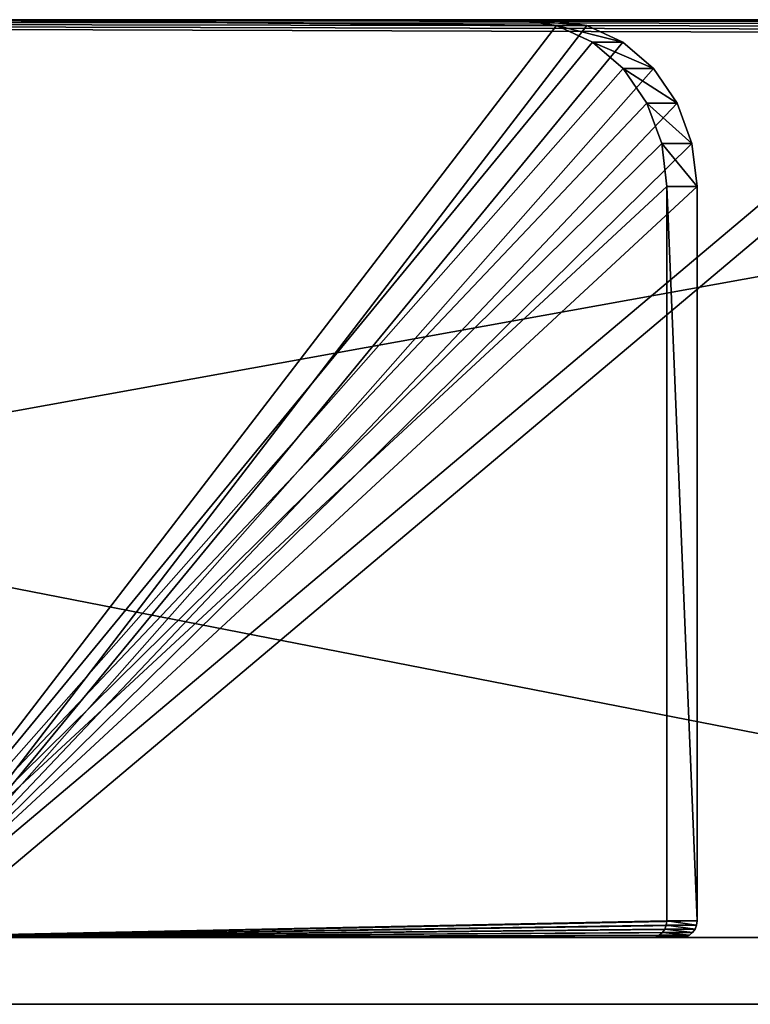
# Model space of a CAD drawing. Extents: x -49 to 1229, y -1056 to 1083.
# Tile 21 of 146: x 402 to 446, y -736 to -677. Entities that reach past the tile are written whole.
import ezdxf

# ---------------------------------------------------------------- set-up
doc = ezdxf.new("R2010")
doc.units = 0
doc.header["$LTSCALE"] = 25.4
doc.layers.get('0').update_dxf_attribs({"color": 13, "linetype": 'CONTINUOUS'})
doc.layers.add('STEEL', color=32, linetype='CONTINUOUS')
doc.layers.add('WOOD', color=32, linetype='CONTINUOUS')

# ---------------------------------------------------------------- blocks, each defined once
blk = doc.blocks.new('LVI293_01_01_03')
at = {"color": 252}
mesh = blk.add_polyface(dxfattribs=at)
corners = [(-4, -2.024418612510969, 14.98991430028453), (-4, -8.896556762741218, -33.22150319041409), (-4, -9.78898996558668, 16.01213951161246), (-4, -7.987539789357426, -28.30482869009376), (-4, 10.69582331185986, -31.75909318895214), (-4, 5.211010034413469, 11.99290162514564), (-4, 11.42421347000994, 7.225342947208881), (-4, -8.896556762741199, -1036.652768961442), (-4, -2.024418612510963, -1084.864186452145), (-4, -9.788989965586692, -1085.886411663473), (-4, -7.987539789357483, -1041.569443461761), (-4, 10.69582331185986, -1038.115178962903), (-4, 5.211010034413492, -1081.867173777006), (-4, 11.42421347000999, -1077.09961509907), (-4, -19.01517258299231, -629.1392072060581), (-4, -20.28898996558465, -968.989982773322), (-4, -20.94560471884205, -630.3221775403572), (-4, -14.28898996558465, -968.989982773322), (-4, -16.86810687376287, -628.4208090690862), (-4, 23.41475193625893, -739.6488485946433), (-4, 32.86175424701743, -712.9713370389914), (-4, 48.06776485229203, -689.1026815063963), (-4, 68.25332561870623, -669.2663861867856), (-4, 92.38372731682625, -654.4792570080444), (-4, 203.8222778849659, -597.7072728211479), (-4, 359.1047519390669, -544.6980533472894), (-4, -14.28898996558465, -990.989982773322), (-4, 20.21101003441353, -767.7677303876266), (-4, 9.786806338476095, -1033.198504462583), (-4, 16.19177214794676, -1070.886411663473), (-4, 19.18878482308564, -1063.650983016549), (-4, 20.21101003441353, -1055.886411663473), (-4, 119.222048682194, -645.4992802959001), (-4, 208.8222778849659, -597.7072728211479), (-4, 208.8222778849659, -616.707272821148), (-4, -20.94560471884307, -439.5520946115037), (-4, -20.28898996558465, -100.8842893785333), (-4, -19.01517258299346, -440.7350649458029), (-4, -20.28898996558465, -78.8842893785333), (-4, -14.28898996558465, -100.8842893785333), (-4, -16.86810687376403, -441.4534630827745), (-4, 23.41475193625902, -330.2254235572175), (-4, 32.86175424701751, -356.9029351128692), (-4, 48.06776485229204, -380.7715906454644), (-4, 68.25332561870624, -400.6078859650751), (-4, 92.38372731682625, -415.3950151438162), (-4, 203.8222778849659, -472.1669993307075), (-4, 359.1047519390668, -525.1762188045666), (-4, -14.28898996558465, -78.8842893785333), (-4, 20.21101003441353, -302.1065417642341), (-4, 9.786806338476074, -36.67576768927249), (-4, 16.19177214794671, 1.012139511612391), (-4, 19.1887848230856, -6.223289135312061), (-4, 20.21101003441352, -13.98786048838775), (-4, 119.222048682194, -424.3749918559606), (-4, 203.8222778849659, -453.1669993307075), (-4, 208.8222778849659, -472.1669993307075), (-4, -24.78898996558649, 15.01213951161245), (-4, -24.53269061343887, -433.921497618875), (-4, -24.7889899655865, -431.6719870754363), (-4, -24.75491579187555, 15.27095855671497), (-4, -24.65501536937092, 15.51213951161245), (-4, -24.49609674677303, 15.719246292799), (-4, -23.77693042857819, -436.0556985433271), (-4, -24.28898996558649, 15.87816491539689), (-4, -24.04780901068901, 15.97806533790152), (-4, -23.78898996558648, 16.01213951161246), (-4, -22.56044958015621, -437.9651909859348), (-4, -24.53269061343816, -635.9527745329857), (-4, -24.78898996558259, -1084.886411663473), (-4, -24.78898996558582, -638.2022850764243), (-4, -24.75491579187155, -1085.145230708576), (-4, -24.65501536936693, -1085.386411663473), (-4, -24.49609674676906, -1085.59351844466), (-4, -23.7769304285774, -633.8185736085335), (-4, -24.28898996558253, -1085.752437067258), (-4, -24.04780901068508, -1085.852337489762), (-4, -23.78898996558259, -1085.886411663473), (-4, -20.28898996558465, -990.989982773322), (-4, -22.56044958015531, -631.909081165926), (-4, 365.1278899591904, -518.0486860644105), (-4, 366.2593364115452, -531.33364350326), (-4, 365.1023346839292, -529.1724215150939), (-4, 386.6471371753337, -522.622743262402), (-4, 366.8557583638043, -533.7114185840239), (-4, 366.8557583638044, -536.162853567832), (-4, 208.8222778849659, -453.1669993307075), (-4, 402.9495938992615, -484.683143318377), (-4, 366.375360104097, -512.179800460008), (-4, 361.4142233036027, -525.9983352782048), (-4, 363.4542835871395, -527.3576319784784), (-4, 387.8946073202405, -516.7538576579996), (-4, 387.8946073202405, -553.1204144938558), (-4, 402.9495938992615, -585.1911288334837), (-4, 203.8222778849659, -616.707272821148), (-4, 366.375360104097, -557.6944716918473), (-4, 361.4142233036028, -543.8759368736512), (-4, 365.1278899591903, -551.8255860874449), (-4, 363.4542835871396, -542.5166401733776), (-4, 365.1023346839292, -540.7018506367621), (-4, 409.5573324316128, -486.8940617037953), (-4, 409.5573324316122, -582.9802104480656), (-4, 415.4983666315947, -579.3395400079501), (-4, 415.4983666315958, -490.5347321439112), (-4, 420.4681598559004, -574.4557378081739), (-4, 420.4681598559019, -495.4185343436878), (-4, 424.2119611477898, -568.5791469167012), (-4, 424.2119611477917, -501.295125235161), (-4, 426.5378637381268, -562.0110006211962), (-4, 426.5378637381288, -507.8632715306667), (-4, 427.326642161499, -555.0879812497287), (-4, 427.326642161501, -514.7862909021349), (-4, 366.2593364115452, -538.5406286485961), (-4, 386.6471371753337, -547.2515288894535)]
mesh.append_faces([[corners[k] for k in face] for face in [(30, 27, 31), (49, 52, 53), (57, 58, 59), (68, 69, 70), (110, 109, 111)]], dxfattribs={"vtx0": -1, "color": 252})
mesh.append_faces([[corners[k] for k in face] for face in [(0, 1, 2), (1, 0, 3), (3, 0, 4), (8, 11, 12), (12, 11, 13), (14, 15, 16), (15, 14, 17), (19, 18, 20), (20, 18, 21), (21, 18, 22), (22, 18, 23), (17, 19, 26), (7, 27, 28), (28, 27, 11), (13, 27, 29), (29, 27, 30), (23, 24, 32), (24, 25, 33), (33, 25, 34), (35, 36, 37), (36, 35, 38), (37, 39, 40), (40, 46, 47), (41, 48, 49), (46, 54, 55), (58, 62, 63), (63, 38, 67), (67, 38, 35), (38, 2, 48), (69, 68, 71), (71, 68, 72), (72, 68, 73), (73, 74, 75), (75, 74, 76), (76, 74, 77), (77, 78, 9), (78, 16, 15), (81, 83, 84), (84, 83, 85), (86, 87, 56), (47, 88, 89), (89, 80, 90), (90, 80, 82), (88, 87, 91), (32, 34, 93), (34, 32, 94), (94, 32, 24), (95, 96, 97), (93, 100, 101), (101, 100, 102), (102, 103, 104), (104, 105, 106), (106, 107, 108), (108, 109, 110), (112, 97, 99), (97, 112, 113), (113, 91, 92)]], dxfattribs={"vtx0": -1, "vtx1": -1, "color": 252})
mesh.append_faces([[corners[k] for k in face] for face in [(17, 18, 19), (23, 18, 24), (26, 27, 7), (26, 7, 9), (11, 27, 13), (40, 39, 41), (40, 45, 46), (49, 48, 1), (1, 48, 2), (49, 4, 6), (63, 66, 38), (77, 74, 78), (56, 87, 88), (56, 88, 47), (91, 87, 92), (93, 34, 95), (95, 34, 25), (93, 92, 87), (113, 85, 83)]], dxfattribs={"vtx0": -1, "vtx1": -1, "vtx2": -1, "color": 252})
mesh.append_faces([[corners[k] for k in face] for face in [(4, 0, 5), (4, 5, 6), (7, 8, 9), (8, 7, 10), (8, 10, 11), (17, 14, 18), (24, 18, 25), (26, 19, 27), (37, 36, 39), (40, 41, 42), (40, 42, 43), (40, 43, 44), (40, 44, 45), (41, 39, 48), (49, 1, 50), (49, 50, 4), (49, 6, 51), (49, 51, 52), (46, 45, 54), (47, 46, 56), (58, 57, 60), (58, 60, 61), (58, 61, 62), (63, 62, 64), (63, 64, 65), (63, 65, 66), (38, 66, 2), (73, 68, 74), (78, 74, 79), (78, 79, 16), (9, 78, 26), (80, 81, 82), (81, 80, 83), (54, 86, 55), (86, 54, 87), (89, 88, 80), (95, 25, 96), (97, 96, 98), (97, 98, 99), (93, 95, 92), (93, 87, 100), (102, 100, 103), (104, 103, 105), (106, 105, 107), (108, 107, 109), (113, 112, 85), (113, 83, 91)]], dxfattribs={"vtx0": -1, "vtx2": -1, "color": 252})
mesh = blk.add_polyface(dxfattribs=at)
corners = [(0, -2.024418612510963, -1084.864186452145), (0, -8.896556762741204, -1036.652768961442), (0, -9.788989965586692, -1085.886411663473), (0, -7.987539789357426, -1041.569443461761), (0, 10.69582331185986, -1038.115178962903), (0, 5.211010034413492, -1081.867173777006), (0, 11.42421347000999, -1077.09961509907), (0, -8.896556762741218, -33.22150319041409), (0, -2.024418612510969, 14.98991430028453), (0, -9.78898996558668, 16.01213951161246), (0, -7.987539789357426, -28.30482869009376), (0, 10.69582331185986, -31.75909318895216), (0, 5.211010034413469, 11.99290162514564), (0, 11.42421347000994, 7.225342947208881), (0, -19.01517258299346, -440.7350649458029), (0, -20.28898996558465, -100.8842893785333), (0, -20.94560471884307, -439.5520946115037), (0, -14.28898996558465, -100.8842893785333), (0, -16.86810687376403, -441.4534630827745), (0, 23.41475193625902, -330.2254235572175), (0, 32.86175424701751, -356.9029351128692), (0, 48.06776485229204, -380.7715906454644), (0, 68.25332561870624, -400.6078859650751), (0, 92.38372731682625, -415.3950151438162), (0, 203.8222778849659, -472.1669993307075), (0, 359.1047519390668, -525.1762188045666), (0, -14.28898996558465, -78.8842893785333), (0, 20.21101003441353, -302.1065417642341), (0, 9.786806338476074, -36.67576768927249), (0, 16.19177214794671, 1.012139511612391), (0, 19.1887848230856, -6.223289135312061), (0, 20.21101003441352, -13.98786048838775), (0, 119.222048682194, -424.3749918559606), (0, 208.8222778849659, -472.1669993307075), (0, 208.8222778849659, -453.1669993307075), (0, -20.94560471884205, -630.3221775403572), (0, -20.28898996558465, -968.989982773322), (0, -19.01517258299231, -629.1392072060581), (0, -20.28898996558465, -990.989982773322), (0, -14.28898996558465, -968.989982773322), (0, -16.86810687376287, -628.4208090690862), (0, 23.41475193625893, -739.6488485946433), (0, 32.86175424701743, -712.9713370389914), (0, 48.06776485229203, -689.1026815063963), (0, 68.25332561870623, -669.2663861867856), (0, 92.38372731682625, -654.4792570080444), (0, 203.8222778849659, -597.7072728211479), (0, 359.1047519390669, -544.6980533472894), (0, -14.28898996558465, -990.989982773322), (0, 20.21101003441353, -767.7677303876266), (0, 9.786806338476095, -1033.198504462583), (0, 16.19177214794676, -1070.886411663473), (0, 19.18878482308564, -1063.650983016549), (0, 20.21101003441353, -1055.886411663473), (0, 119.222048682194, -645.4992802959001), (0, 203.8222778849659, -616.707272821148), (0, 208.8222778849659, -597.7072728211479), (0, -24.78898996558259, -1084.886411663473), (0, -24.53269061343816, -635.9527745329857), (0, -24.78898996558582, -638.2022850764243), (0, -24.75491579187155, -1085.145230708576), (0, -24.65501536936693, -1085.386411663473), (0, -24.49609674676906, -1085.59351844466), (0, -23.7769304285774, -633.8185736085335), (0, -24.28898996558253, -1085.752437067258), (0, -24.04780901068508, -1085.852337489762), (0, -23.78898996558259, -1085.886411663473), (0, -22.56044958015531, -631.909081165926), (0, -24.53269061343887, -433.921497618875), (0, -24.78898996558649, 15.01213951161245), (0, -24.7889899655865, -431.6719870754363), (0, -24.75491579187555, 15.27095855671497), (0, -24.65501536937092, 15.51213951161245), (0, -24.49609674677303, 15.719246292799), (0, -23.77693042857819, -436.0556985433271), (0, -24.28898996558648, 15.87816491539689), (0, -24.04780901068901, 15.97806533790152), (0, -23.78898996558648, 16.01213951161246), (0, -20.28898996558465, -78.8842893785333), (0, -22.56044958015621, -437.9651909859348), (0, 365.1278899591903, -551.8255860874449), (0, 366.2593364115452, -538.5406286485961), (0, 365.1023346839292, -540.7018506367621), (0, 386.6471371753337, -547.2515288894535), (0, 366.8557583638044, -536.162853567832), (0, 366.8557583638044, -533.7114185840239), (0, 208.8222778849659, -616.707272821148), (0, 402.9495938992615, -585.1911288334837), (0, 366.375360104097, -557.6944716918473), (0, 361.4142233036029, -543.8759368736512), (0, 363.4542835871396, -542.5166401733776), (0, 387.8946073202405, -553.1204144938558), (0, 387.8946073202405, -516.7538576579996), (0, 402.9495938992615, -484.683143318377), (0, 203.8222778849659, -453.1669993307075), (0, 366.3753601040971, -512.179800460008), (0, 361.4142233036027, -525.9983352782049), (0, 365.1278899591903, -518.0486860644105), (0, 363.4542835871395, -527.3576319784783), (0, 365.1023346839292, -529.1724215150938), (0, 409.5573324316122, -582.9802104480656), (0, 409.5573324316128, -486.8940617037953), (0, 415.4983666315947, -579.3395400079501), (0, 415.4983666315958, -490.5347321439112), (0, 420.4681598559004, -574.4557378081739), (0, 420.4681598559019, -495.4185343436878), (0, 424.2119611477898, -568.5791469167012), (0, 424.2119611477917, -501.295125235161), (0, 426.5378637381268, -562.0110006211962), (0, 426.5378637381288, -507.8632715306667), (0, 427.326642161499, -555.0879812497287), (0, 427.326642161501, -514.7862909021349), (0, 366.2593364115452, -531.33364350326), (0, 386.6471371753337, -522.622743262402)]
mesh.append_faces([[corners[k] for k in face] for face in [(30, 27, 31), (49, 52, 53), (57, 58, 59), (68, 69, 70), (109, 110, 111)]], dxfattribs={"vtx0": -1, "color": 252})
mesh.append_faces([[corners[k] for k in face] for face in [(0, 1, 2), (1, 0, 3), (3, 0, 4), (8, 11, 12), (12, 11, 13), (14, 15, 16), (15, 14, 17), (19, 18, 20), (20, 18, 21), (21, 18, 22), (22, 18, 23), (17, 19, 26), (7, 27, 28), (28, 27, 11), (13, 27, 29), (29, 27, 30), (23, 24, 32), (24, 25, 33), (33, 25, 34), (35, 36, 37), (36, 35, 38), (37, 39, 40), (40, 46, 47), (41, 48, 49), (46, 54, 55), (58, 62, 63), (63, 38, 67), (67, 38, 35), (38, 2, 48), (69, 68, 71), (71, 68, 72), (72, 68, 73), (73, 74, 75), (75, 74, 76), (76, 74, 77), (77, 78, 9), (78, 16, 15), (81, 83, 84), (84, 83, 85), (86, 87, 56), (47, 88, 89), (89, 80, 90), (90, 80, 82), (88, 87, 91), (32, 34, 93), (34, 32, 94), (94, 32, 24), (95, 96, 97), (93, 100, 101), (101, 102, 103), (103, 104, 105), (105, 106, 107), (107, 108, 109), (112, 97, 99), (97, 112, 113), (113, 91, 92)]], dxfattribs={"vtx0": -1, "vtx1": -1, "color": 252})
mesh.append_faces([[corners[k] for k in face] for face in [(17, 18, 19), (23, 18, 24), (26, 27, 7), (26, 7, 9), (11, 27, 13), (40, 39, 41), (40, 45, 46), (49, 48, 1), (1, 48, 2), (49, 4, 6), (63, 66, 38), (77, 74, 78), (56, 87, 88), (56, 88, 47), (91, 87, 92), (93, 34, 95), (95, 34, 25), (93, 92, 87), (113, 85, 83)]], dxfattribs={"vtx0": -1, "vtx1": -1, "vtx2": -1, "color": 252})
mesh.append_faces([[corners[k] for k in face] for face in [(4, 0, 5), (4, 5, 6), (7, 8, 9), (8, 7, 10), (8, 10, 11), (17, 14, 18), (24, 18, 25), (26, 19, 27), (37, 36, 39), (40, 41, 42), (40, 42, 43), (40, 43, 44), (40, 44, 45), (41, 39, 48), (49, 1, 50), (49, 50, 4), (49, 6, 51), (49, 51, 52), (46, 45, 54), (47, 46, 56), (58, 57, 60), (58, 60, 61), (58, 61, 62), (63, 62, 64), (63, 64, 65), (63, 65, 66), (38, 66, 2), (73, 68, 74), (78, 74, 79), (78, 79, 16), (9, 78, 26), (80, 81, 82), (81, 80, 83), (54, 86, 55), (86, 54, 87), (89, 88, 80), (95, 25, 96), (97, 96, 98), (97, 98, 99), (93, 95, 92), (93, 87, 100), (101, 100, 102), (103, 102, 104), (105, 104, 106), (107, 106, 108), (109, 108, 110), (113, 112, 85), (113, 83, 91)]], dxfattribs={"vtx0": -1, "vtx2": -1, "color": 252})
blk = doc.blocks.new('LVI293_01_01_07')
at = {"color": 0}
for p, q in [((339.8306892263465, 33.40782144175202, -53.53930383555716), (274.4780596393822, 0.108993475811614, -53.53930383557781)), ((339.8306892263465, 33.40782144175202, -53.53930383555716), (274.4780596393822, 0.108993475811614, -53.53930383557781)), ((276.7480121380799, -4.346039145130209, -53.53930383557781), (342.1006417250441, 28.95278882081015, -53.53930383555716)), ((276.7480121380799, -4.346039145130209, -53.53930383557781), (342.1006417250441, 28.95278882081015, -53.53930383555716))]:
    blk.add_line(p, q, dxfattribs=at)
at = {"color": 252}
mesh = blk.add_polyface(dxfattribs=at)
corners = [(274.4780596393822, 0.108993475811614, 1.460696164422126), (339.8306892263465, 33.40782144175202, -53.53930383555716), (274.4780596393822, 0.108993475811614, -53.53930383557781), (339.8306892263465, 33.40782144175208, 1.460696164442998)]
mesh.append_faces([[corners[k] for k in face] for face in [(0, 1, 2), (1, 0, 3)]], dxfattribs={"vtx0": -1, "color": 252})
mesh = blk.add_polyface(dxfattribs=at)
corners = [(339.8306892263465, 33.40782144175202, -53.53930383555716), (276.7480121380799, -4.346039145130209, -53.53930383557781), (274.4780596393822, 0.108993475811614, -53.53930383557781), (342.1006417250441, 28.95278882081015, -53.53930383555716)]
mesh.append_faces([[corners[k] for k in face] for face in [(0, 1, 2), (1, 0, 3)]], dxfattribs={"vtx0": -1, "color": 252})
mesh = blk.add_polyface(dxfattribs=at)
corners = [(342.1006417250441, 28.95278882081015, -53.53930383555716), (276.7480121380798, -4.346039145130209, 1.460696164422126), (276.7480121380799, -4.346039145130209, -53.53930383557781), (342.1006417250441, 28.95278882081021, 1.460696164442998)]
mesh.append_faces([[corners[k] for k in face] for face in [(0, 1, 2), (1, 0, 3)]], dxfattribs={"vtx0": -1, "color": 252})
blk = doc.blocks.new('LVI293_01_01_08')
at = {"color": 0}
for p, q in [((-8.468594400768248, -17.30469092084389, 54.99999999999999), (289.3424431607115, -11.42085567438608, 54.99999999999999)), ((-8.468594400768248, -17.30469092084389, 54.99999999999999), (289.3424431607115, -11.42085567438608, 54.99999999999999)), ((7.528283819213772, -16.98864153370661), (289.3424431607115, -11.42085567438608)), ((7.528283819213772, -16.98864153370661), (289.3424431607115, -11.42085567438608)), ((289.4214555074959, -15.42007522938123, 54.99999999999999), (-8.389582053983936, -21.30391047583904, 54.99999999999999)), ((289.4214555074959, -15.42007522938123, 54.99999999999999), (-8.389582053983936, -21.30391047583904, 54.99999999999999)), ((289.4214555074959, -15.42007522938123), (7.607296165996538, -20.98786108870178)), ((289.4214555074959, -15.42007522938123), (7.607296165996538, -20.98786108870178))]:
    blk.add_line(p, q, dxfattribs=at)
at = {"color": 252}
mesh = blk.add_polyface(dxfattribs=at)
corners = [(-8.727362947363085, -17.30980339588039, -3.965925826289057), (6.528478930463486, -17.0083946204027, -4), (-8.468594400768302, -17.3046909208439, -4), (6.787247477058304, -17.00328214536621, -3.965925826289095), (7.028381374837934, -16.99851807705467, -3.86602540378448), (-8.968496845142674, -17.31456746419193, -3.866025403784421), (7.235447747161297, -16.99442707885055, -3.707106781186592), (-9.175563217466, -17.31865846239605, -3.70710678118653), (7.394335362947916, -16.99128794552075, -3.500000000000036), (-9.334450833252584, -17.32179759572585, -3.499999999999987), (7.49421629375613, -16.98931460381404, -3.258819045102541), (-9.434331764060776, -17.32377093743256, -3.258819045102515), (7.528283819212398, -16.98864153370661, -3), (-9.468399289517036, -17.32444400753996, -3.000000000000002), (-9.468399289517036, -17.32444400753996, 53.99999999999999), (7.528283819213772, -16.98864153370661), (289.3424431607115, -11.42085567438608), (289.3424431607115, -11.42085567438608, 54.99999999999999), (-9.43433176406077, -17.32377093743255, 54.25881904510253), (-9.334450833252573, -17.32179759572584, 54.49999999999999), (-9.175563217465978, -17.31865846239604, 54.70710678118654), (-8.968496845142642, -17.31456746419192, 54.86602540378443), (-8.727362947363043, -17.30980339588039, 54.96592582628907), (-8.468594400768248, -17.30469092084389, 54.99999999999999)]
mesh.append_faces([[corners[k] for k in face] for face in [(0, 1, 2), (17, 22, 23)]], dxfattribs={"vtx0": -1, "color": 252})
mesh.append_faces([[corners[k] for k in face] for face in [(1, 0, 3), (3, 0, 4), (4, 5, 6), (6, 7, 8), (8, 9, 10), (10, 11, 12), (12, 14, 15), (15, 14, 16), (16, 14, 17)]], dxfattribs={"vtx0": -1, "vtx1": -1, "color": 252})
mesh.append_faces([[corners[k] for k in face] for face in [(4, 0, 5), (6, 5, 7), (8, 7, 9), (10, 9, 11), (12, 11, 13), (12, 13, 14), (17, 14, 18), (17, 18, 19), (17, 19, 20), (17, 20, 21), (17, 21, 22)]], dxfattribs={"vtx0": -1, "vtx2": -1, "color": 252})
mesh = blk.add_polyface(dxfattribs=at)
corners = [(-8.389582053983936, -21.30391047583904, 54.99999999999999), (289.3424431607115, -11.42085567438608, 54.99999999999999), (-8.468594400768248, -17.30469092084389, 54.99999999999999), (289.4214555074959, -15.42007522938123, 54.99999999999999)]
mesh.append_faces([[corners[k] for k in face] for face in [(0, 1, 2), (1, 0, 3)]], dxfattribs={"vtx0": -1, "color": 252})
mesh = blk.add_polyface(dxfattribs=at)
corners = [(289.3424431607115, -11.42085567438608), (7.607296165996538, -20.98786108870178), (7.528283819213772, -16.98864153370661), (289.4214555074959, -15.42007522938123)]
mesh.append_faces([[corners[k] for k in face] for face in [(0, 1, 2), (1, 0, 3)]], dxfattribs={"vtx0": -1, "color": 252})
mesh = blk.add_polyface(dxfattribs=at)
corners = [(289.4214555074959, -15.42007522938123, 54.99999999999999), (7.607296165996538, -20.98786108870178), (289.4214555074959, -15.42007522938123), (-9.389386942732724, -21.32366356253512, 53.99999999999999), (-9.355319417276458, -21.32299049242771, 54.25881904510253), (-9.25543848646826, -21.32101715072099, 54.49999999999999), (-9.096550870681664, -21.3178780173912, 54.70710678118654), (-8.88948449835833, -21.31378701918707, 54.86602540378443), (-8.648350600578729, -21.30902295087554, 54.96592582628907), (-8.389582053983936, -21.30391047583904, 54.99999999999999), (6.866259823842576, -21.00250170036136, -3.965925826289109), (-8.3895820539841, -21.30391047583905, -4), (6.607491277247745, -21.00761417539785, -4), (-8.648350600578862, -21.30902295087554, -3.965925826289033), (7.107393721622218, -20.99773763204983, -3.866025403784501), (-8.889484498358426, -21.31378701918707, -3.866025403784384), (7.314460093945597, -20.9936466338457, -3.707106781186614), (-9.096550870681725, -21.3178780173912, -3.70710678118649), (7.473347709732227, -20.9905075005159, -3.500000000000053), (-9.25543848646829, -21.32101715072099, -3.499999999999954), (7.573228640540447, -20.98853415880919, -3.25881904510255), (-9.355319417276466, -21.32299049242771, -3.258819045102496), (7.607296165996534, -20.98786108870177, -3), (-9.389386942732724, -21.32366356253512, -3.000000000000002)]
mesh.append_faces([[corners[k] for k in face] for face in [(0, 1, 2), (8, 0, 9), (10, 11, 12)]], dxfattribs={"vtx0": -1, "color": 252})
mesh.append_faces([[corners[k] for k in face] for face in [(3, 0, 4), (4, 0, 5), (5, 0, 6), (6, 0, 7), (7, 0, 8), (11, 10, 13), (13, 14, 15), (15, 16, 17), (17, 18, 19), (19, 20, 21), (21, 22, 23), (23, 22, 3)]], dxfattribs={"vtx0": -1, "vtx1": -1, "color": 252})
mesh.append_faces([[corners[k] for k in face] for face in [(1, 0, 3)]], dxfattribs={"vtx0": -1, "vtx1": -1, "vtx2": -1, "color": 252})
mesh.append_faces([[corners[k] for k in face] for face in [(13, 10, 14), (15, 14, 16), (17, 16, 18), (19, 18, 20), (21, 20, 22), (3, 22, 1)]], dxfattribs={"vtx0": -1, "vtx2": -1, "color": 252})
blk = doc.blocks.new('LVI293_01_01')
at = {"color": 0}
blk.add_blockref('LVI293_01_01_03', (-342.6682216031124, 433.909464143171, 366.2835085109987), dxfattribs=at)
at = {"color": 0, "extrusion": (-1, 2.995689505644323e-16, -1.701118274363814e-16), "rotation": 90.0000000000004}
blk.add_blockref('LVI293_01_01_07', (-419.1204741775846, -639.1339883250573, 341.2075254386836), dxfattribs=at)
at = {"color": 0, "extrusion": (1, 5.213853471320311e-32, 1.287374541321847e-45), "rotation": 268.8681578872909}
blk.add_blockref('LVI293_01_01_08', (659.3657757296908, -242.7125274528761, -342.6682216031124), dxfattribs=at)
blk = doc.blocks.new('LVI293_01_02_05')
at = {"color": 0}
for p, q in [((321.0909545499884, 24.87850060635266, -47.53930383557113), (320.787351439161, 24.72380709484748, -50.12749428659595)), ((321.0909545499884, 24.87850060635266, -47.53930383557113), (320.787351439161, 24.72380709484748, -50.12749428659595)), ((320.8299847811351, 24.74552986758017, -2.832197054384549), (320.9715823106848, 24.8176774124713, -3.039303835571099)), ((320.8299847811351, 24.74552986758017, -2.832197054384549), (320.9715823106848, 24.8176774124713, -3.039303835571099)), ((320.9715823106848, 24.8176774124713, -3.039303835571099), (321.0605942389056, 24.86303125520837, -3.280484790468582)), ((320.9715823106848, 24.8176774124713, -3.039303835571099), (321.0605942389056, 24.86303125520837, -3.280484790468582)), ((322.6459467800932, 21.18150377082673, -2.832197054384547), (320.9715823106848, 24.8176774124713, -3.039303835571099)), ((322.6459467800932, 21.18150377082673, -2.832197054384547), (320.9715823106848, 24.8176774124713, -3.039303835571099)), ((322.787544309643, 21.25365131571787, -3.039303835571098), (320.9715823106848, 24.8176774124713, -3.039303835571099)), ((322.787544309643, 21.25365131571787, -3.039303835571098), (320.9715823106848, 24.8176774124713, -3.039303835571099)), ((321.0605942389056, 24.86303125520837, -3.280484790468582), (321.0909545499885, 24.87850060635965, -3.539303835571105)), ((321.0605942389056, 24.86303125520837, -3.280484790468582), (321.0909545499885, 24.87850060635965, -3.539303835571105)), ((322.787544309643, 21.25365131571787, -3.039303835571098), (321.0605942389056, 24.86303125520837, -3.280484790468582)), ((322.787544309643, 21.25365131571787, -3.039303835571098), (321.0605942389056, 24.86303125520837, -3.280484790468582)), ((322.8765562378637, 21.29900515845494, -3.28048479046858), (321.0605942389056, 24.86303125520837, -3.280484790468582)), ((322.8765562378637, 21.29900515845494, -3.28048479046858), (321.0605942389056, 24.86303125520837, -3.280484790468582)), ((321.0909545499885, 24.87850060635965, -3.539303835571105), (321.0909545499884, 24.87850060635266, -47.53930383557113)), ((321.0909545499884, 24.87850060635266, -47.53930383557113), (322.9069165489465, 21.31447450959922, -47.53930383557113)), ((321.0909545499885, 24.87850060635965, -3.539303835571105), (321.0909545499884, 24.87850060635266, -47.53930383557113)), ((321.0909545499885, 24.87850060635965, -3.539303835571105), (322.9069165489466, 21.31447450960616, -3.539303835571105)), ((321.0909545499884, 24.87850060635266, -47.53930383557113), (322.9069165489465, 21.31447450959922, -47.53930383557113)), ((322.8765562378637, 21.29900515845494, -3.28048479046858), (321.0909545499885, 24.87850060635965, -3.539303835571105)), ((322.8765562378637, 21.29900515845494, -3.28048479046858), (321.0909545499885, 24.87850060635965, -3.539303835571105)), ((321.0909545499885, 24.87850060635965, -3.539303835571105), (322.9069165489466, 21.31447450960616, -3.539303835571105)), ((272.4780596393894, 0.1089934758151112, -2.539303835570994), (320.1999480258, 24.42451010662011, -2.539303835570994)), ((272.4780596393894, 0.1089934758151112, -2.539303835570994), (320.1999480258, 24.42451010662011, -2.539303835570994)), ((319.8972321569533, 24.27026866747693, -52.53930383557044), (318.4812568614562, 23.54879321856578, -54.61037164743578)), ((319.8972321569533, 24.27026866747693, -52.53930383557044), (318.4812568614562, 23.54879321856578, -54.61037164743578)), ((320.787351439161, 24.72380709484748, -50.12749428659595), (319.8972321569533, 24.27026866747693, -52.53930383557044)), ((320.787351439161, 24.72380709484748, -50.12749428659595), (319.8972321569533, 24.27026866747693, -52.53930383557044)), ((319.8972321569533, 24.27026866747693, -52.53930383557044), (321.7131941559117, 20.70624257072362, -52.53930383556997)), ((319.8972321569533, 24.27026866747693, -52.53930383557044), (321.7131941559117, 20.70624257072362, -52.53930383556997)), ((319.8972321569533, 24.27026866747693, -52.53930383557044), (322.6033134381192, 21.15978099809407, -50.12749428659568)), ((319.8972321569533, 24.27026866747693, -52.53930383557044), (322.6033134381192, 21.15978099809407, -50.12749428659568)), ((320.1999480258, 24.42451010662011, -2.539303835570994), (320.4305574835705, 24.54201149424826, -2.573378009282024)), ((320.1999480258, 24.42451010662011, -2.539303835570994), (320.4305574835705, 24.54201149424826, -2.573378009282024)), ((322.0159100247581, 20.86048400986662, -2.539303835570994), (320.1999480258, 24.42451010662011, -2.539303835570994)), ((322.0159100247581, 20.86048400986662, -2.539303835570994), (320.1999480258, 24.42451010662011, -2.539303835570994)), ((320.4305574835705, 24.54201149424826, -2.573378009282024), (320.6454512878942, 24.65150535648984, -2.673278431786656)), ((320.4305574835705, 24.54201149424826, -2.573378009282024), (320.6454512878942, 24.65150535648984, -2.673278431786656)), ((322.0159100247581, 20.86048400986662, -2.539303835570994), (320.4305574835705, 24.54201149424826, -2.573378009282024)), ((322.0159100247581, 20.86048400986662, -2.539303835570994), (320.4305574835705, 24.54201149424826, -2.573378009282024)), ((322.2465194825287, 20.97798539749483, -2.573378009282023), (320.4305574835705, 24.54201149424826, -2.573378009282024)), ((322.2465194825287, 20.97798539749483, -2.573378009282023), (320.4305574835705, 24.54201149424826, -2.573378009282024)), ((320.6454512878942, 24.65150535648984, -2.673278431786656), (320.8299847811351, 24.74552986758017, -2.832197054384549)), ((320.6454512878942, 24.65150535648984, -2.673278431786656), (320.8299847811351, 24.74552986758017, -2.832197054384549)), ((322.2465194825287, 20.97798539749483, -2.573378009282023), (320.6454512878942, 24.65150535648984, -2.673278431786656)), ((322.2465194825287, 20.97798539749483, -2.573378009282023), (320.6454512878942, 24.65150535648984, -2.673278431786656)), ((322.4614132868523, 21.0874792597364, -2.673278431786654), (320.6454512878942, 24.65150535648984, -2.673278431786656)), ((322.4614132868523, 21.0874792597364, -2.673278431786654), (320.6454512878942, 24.65150535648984, -2.673278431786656)), ((320.787351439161, 24.72380709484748, -50.12749428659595), (322.6033134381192, 21.15978099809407, -50.12749428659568)), ((320.787351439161, 24.72380709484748, -50.12749428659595), (322.6033134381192, 21.15978099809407, -50.12749428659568)), ((320.787351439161, 24.72380709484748, -50.12749428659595), (322.9069165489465, 21.31447450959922, -47.53930383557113)), ((320.787351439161, 24.72380709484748, -50.12749428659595), (322.9069165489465, 21.31447450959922, -47.53930383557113)), ((322.4614132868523, 21.0874792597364, -2.673278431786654), (320.8299847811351, 24.74552986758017, -2.832197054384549)), ((322.4614132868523, 21.0874792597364, -2.673278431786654), (320.8299847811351, 24.74552986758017, -2.832197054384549)), ((322.6459467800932, 21.18150377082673, -2.832197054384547), (320.8299847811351, 24.74552986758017, -2.832197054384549)), ((322.6459467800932, 21.18150377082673, -2.832197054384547), (320.8299847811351, 24.74552986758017, -2.832197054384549)), ((318.4812568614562, 23.54879321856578, -54.61037164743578), (316.6359219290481, 22.60854810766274, -56.19955787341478)), ((318.4812568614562, 23.54879321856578, -54.61037164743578), (316.6359219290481, 22.60854810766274, -56.19955787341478)), ((318.4812568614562, 23.54879321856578, -54.61037164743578), (320.2972188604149, 19.9847671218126, -54.61037164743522)), ((318.4812568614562, 23.54879321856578, -54.61037164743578), (320.2972188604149, 19.9847671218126, -54.61037164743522)), ((318.4812568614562, 23.54879321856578, -54.61037164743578), (321.7131941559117, 20.70624257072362, -52.53930383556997)), ((318.4812568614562, 23.54879321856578, -54.61037164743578), (321.7131941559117, 20.70624257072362, -52.53930383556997)), ((316.6359219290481, 22.60854810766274, -56.19955787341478), (314.4869838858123, 21.51360948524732, -57.19856209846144)), ((316.6359219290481, 22.60854810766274, -56.19955787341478), (314.4869838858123, 21.51360948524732, -57.19856209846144)), ((316.6359219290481, 22.60854810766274, -56.19955787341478), (318.4518839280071, 19.04452201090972, -56.19955787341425)), ((316.6359219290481, 22.60854810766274, -56.19955787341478), (318.4518839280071, 19.04452201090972, -56.19955787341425)), ((316.6359219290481, 22.60854810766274, -56.19955787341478), (320.2972188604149, 19.9847671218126, -54.61037164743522)), ((316.6359219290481, 22.60854810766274, -56.19955787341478), (320.2972188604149, 19.9847671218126, -54.61037164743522)), ((314.4869838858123, 21.51360948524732, -57.19856209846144), (312.1808893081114, 20.33859560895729, -57.53930383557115)), ((314.4869838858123, 21.51360948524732, -57.19856209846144), (312.1808893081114, 20.33859560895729, -57.53930383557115)), ((314.4869838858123, 21.51360948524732, -57.19856209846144), (316.3029458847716, 17.94958338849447, -57.1985620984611)), ((314.4869838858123, 21.51360948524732, -57.19856209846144), (316.3029458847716, 17.94958338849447, -57.1985620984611)), ((314.4869838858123, 21.51360948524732, -57.19856209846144), (318.4518839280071, 19.04452201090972, -56.19955787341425)), ((314.4869838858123, 21.51360948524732, -57.19856209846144), (318.4518839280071, 19.04452201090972, -56.19955787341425)), ((322.6033134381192, 21.15978099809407, -50.12749428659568), (322.9069165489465, 21.31447450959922, -47.53930383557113)), ((322.6033134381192, 21.15978099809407, -50.12749428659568), (322.9069165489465, 21.31447450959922, -47.53930383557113)), ((322.787544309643, 21.25365131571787, -3.039303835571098), (322.6459467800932, 21.18150377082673, -2.832197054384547)), ((322.787544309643, 21.25365131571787, -3.039303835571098), (322.6459467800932, 21.18150377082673, -2.832197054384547)), ((322.8765562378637, 21.29900515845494, -3.28048479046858), (322.787544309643, 21.25365131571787, -3.039303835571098)), ((322.8765562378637, 21.29900515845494, -3.28048479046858), (322.787544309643, 21.25365131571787, -3.039303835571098)), ((322.9069165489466, 21.31447450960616, -3.539303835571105), (322.8765562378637, 21.29900515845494, -3.28048479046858)), ((322.9069165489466, 21.31447450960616, -3.539303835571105), (322.8765562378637, 21.29900515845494, -3.28048479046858)), ((322.9069165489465, 21.31447450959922, -47.53930383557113), (322.9069165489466, 21.31447450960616, -3.539303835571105)), ((322.9069165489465, 21.31447450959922, -47.53930383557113), (322.9069165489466, 21.31447450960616, -3.539303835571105)), ((322.0159100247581, 20.86048400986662, -2.539303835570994), (274.2940216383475, -3.45503262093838, -2.539303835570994)), ((322.0159100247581, 20.86048400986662, -2.539303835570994), (274.2940216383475, -3.45503262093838, -2.539303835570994)), ((320.2972188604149, 19.9847671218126, -54.61037164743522), (321.7131941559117, 20.70624257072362, -52.53930383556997)), ((320.2972188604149, 19.9847671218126, -54.61037164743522), (321.7131941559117, 20.70624257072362, -52.53930383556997)), ((321.7131941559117, 20.70624257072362, -52.53930383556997), (322.6033134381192, 21.15978099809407, -50.12749428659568)), ((321.7131941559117, 20.70624257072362, -52.53930383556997), (322.6033134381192, 21.15978099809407, -50.12749428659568)), ((322.2465194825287, 20.97798539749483, -2.573378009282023), (322.0159100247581, 20.86048400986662, -2.539303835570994)), ((322.2465194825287, 20.97798539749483, -2.573378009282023), (322.0159100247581, 20.86048400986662, -2.539303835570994)), ((322.4614132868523, 21.0874792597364, -2.673278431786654), (322.2465194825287, 20.97798539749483, -2.573378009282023)), ((322.4614132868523, 21.0874792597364, -2.673278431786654), (322.2465194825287, 20.97798539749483, -2.573378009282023)), ((322.6459467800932, 21.18150377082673, -2.832197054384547), (322.4614132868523, 21.0874792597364, -2.673278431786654)), ((322.6459467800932, 21.18150377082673, -2.832197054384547), (322.4614132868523, 21.0874792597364, -2.673278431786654)), ((312.1808893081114, 20.33859560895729, -57.53930383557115), (272.4780596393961, 0.108993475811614, -57.53930383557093)), ((312.1808893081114, 20.33859560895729, -57.53930383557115), (272.4780596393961, 0.108993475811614, -57.53930383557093)), ((313.9968513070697, 16.77456951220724, -57.53930383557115), (312.1808893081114, 20.33859560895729, -57.53930383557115)), ((312.1808893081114, 20.33859560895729, -57.53930383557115), (316.3029458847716, 17.94958338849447, -57.1985620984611)), ((312.1808893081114, 20.33859560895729, -57.53930383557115), (316.3029458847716, 17.94958338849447, -57.1985620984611)), ((313.9968513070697, 16.77456951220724, -57.53930383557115), (312.1808893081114, 20.33859560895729, -57.53930383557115)), ((318.4518839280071, 19.04452201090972, -56.19955787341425), (320.2972188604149, 19.9847671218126, -54.61037164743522)), ((318.4518839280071, 19.04452201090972, -56.19955787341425), (320.2972188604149, 19.9847671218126, -54.61037164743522)), ((316.3029458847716, 17.94958338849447, -57.1985620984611), (318.4518839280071, 19.04452201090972, -56.19955787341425)), ((316.3029458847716, 17.94958338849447, -57.1985620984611), (318.4518839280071, 19.04452201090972, -56.19955787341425)), ((313.9968513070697, 16.77456951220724, -57.53930383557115), (316.3029458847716, 17.94958338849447, -57.1985620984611)), ((313.9968513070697, 16.77456951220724, -57.53930383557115), (316.3029458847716, 17.94958338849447, -57.1985620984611)), ((274.2940216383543, -3.455032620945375, -57.53930383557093), (313.9968513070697, 16.77456951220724, -57.53930383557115)), ((274.2940216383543, -3.455032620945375, -57.53930383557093), (313.9968513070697, 16.77456951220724, -57.53930383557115))]:
    blk.add_line(p, q, dxfattribs=at)
at = {"color": 254}
mesh = blk.add_polyface(dxfattribs=at)
corners = [(272.4780596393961, 0.108993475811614, -57.53930383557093), (314.4869838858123, 21.51360948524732, -57.19856209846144), (312.1808893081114, 20.33859560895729, -57.53930383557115), (272.4780596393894, 0.1089934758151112, -2.539303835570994), (316.6359219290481, 22.60854810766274, -56.19955787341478), (318.4812568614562, 23.54879321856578, -54.61037164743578), (319.8972321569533, 24.27026866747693, -52.53930383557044), (320.787351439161, 24.72380709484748, -50.12749428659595), (321.0909545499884, 24.87850060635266, -47.53930383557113), (321.0909545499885, 24.87850060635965, -3.539303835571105), (321.0605942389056, 24.86303125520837, -3.280484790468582), (320.9715823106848, 24.8176774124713, -3.039303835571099), (320.8299847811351, 24.74552986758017, -2.832197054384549), (320.6454512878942, 24.65150535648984, -2.673278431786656), (320.4305574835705, 24.54201149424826, -2.573378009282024), (320.1999480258, 24.42451010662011, -2.539303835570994)]
mesh.append_faces([[corners[k] for k in face] for face in [(0, 1, 2), (14, 3, 15)]], dxfattribs={"vtx0": -1, "color": 254})
mesh.append_faces([[corners[k] for k in face] for face in [(1, 3, 4), (4, 3, 5), (5, 3, 6), (6, 3, 7), (7, 3, 8), (8, 3, 9), (9, 3, 10), (10, 3, 11), (11, 3, 12), (12, 3, 13), (13, 3, 14)]], dxfattribs={"vtx0": -1, "vtx1": -1, "color": 254})
mesh.append_faces([[corners[k] for k in face] for face in [(1, 0, 3)]], dxfattribs={"vtx0": -1, "vtx2": -1, "color": 254})
mesh = blk.add_polyface(dxfattribs=at)
corners = [(321.0909545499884, 24.87850060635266, -47.53930383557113), (322.9069165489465, 21.31447450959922, -47.53930383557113), (320.787351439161, 24.72380709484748, -50.12749428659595)]
mesh.append_faces([[corners[k] for k in face] for face in [(0, 1, 2)]], dxfattribs={"color": 254})
mesh = blk.add_polyface(dxfattribs=at)
corners = [(320.9715823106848, 24.8176774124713, -3.039303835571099), (320.8299847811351, 24.74552986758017, -2.832197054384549), (322.6459467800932, 21.18150377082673, -2.832197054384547)]
mesh.append_faces([[corners[k] for k in face] for face in [(0, 1, 2)]], dxfattribs={"color": 254})
mesh = blk.add_polyface(dxfattribs=at)
corners = [(321.0605942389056, 24.86303125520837, -3.280484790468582), (320.9715823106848, 24.8176774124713, -3.039303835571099), (322.787544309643, 21.25365131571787, -3.039303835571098)]
mesh.append_faces([[corners[k] for k in face] for face in [(0, 1, 2)]], dxfattribs={"color": 254})
mesh = blk.add_polyface(dxfattribs=at)
corners = [(320.9715823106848, 24.8176774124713, -3.039303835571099), (322.6459467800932, 21.18150377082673, -2.832197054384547), (322.787544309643, 21.25365131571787, -3.039303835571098)]
mesh.append_faces([[corners[k] for k in face] for face in [(0, 1, 2)]], dxfattribs={"color": 254})
mesh = blk.add_polyface(dxfattribs=at)
corners = [(321.0909545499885, 24.87850060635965, -3.539303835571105), (321.0605942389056, 24.86303125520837, -3.280484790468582), (322.8765562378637, 21.29900515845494, -3.28048479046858)]
mesh.append_faces([[corners[k] for k in face] for face in [(0, 1, 2)]], dxfattribs={"color": 254})
mesh = blk.add_polyface(dxfattribs=at)
corners = [(321.0605942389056, 24.86303125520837, -3.280484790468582), (322.787544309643, 21.25365131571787, -3.039303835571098), (322.8765562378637, 21.29900515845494, -3.28048479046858)]
mesh.append_faces([[corners[k] for k in face] for face in [(0, 1, 2)]], dxfattribs={"color": 254})
mesh = blk.add_polyface(dxfattribs=at)
corners = [(321.0909545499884, 24.87850060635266, -47.53930383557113), (322.9069165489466, 21.31447450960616, -3.539303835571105), (322.9069165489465, 21.31447450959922, -47.53930383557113), (321.0909545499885, 24.87850060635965, -3.539303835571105)]
mesh.append_faces([[corners[k] for k in face] for face in [(0, 1, 2), (1, 0, 3)]], dxfattribs={"vtx0": -1, "color": 254})
mesh = blk.add_polyface(dxfattribs=at)
corners = [(321.0909545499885, 24.87850060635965, -3.539303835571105), (322.8765562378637, 21.29900515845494, -3.28048479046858), (322.9069165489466, 21.31447450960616, -3.539303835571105)]
mesh.append_faces([[corners[k] for k in face] for face in [(0, 1, 2)]], dxfattribs={"color": 254})
mesh = blk.add_polyface(dxfattribs=at)
corners = [(274.2940216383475, -3.45503262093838, -2.539303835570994), (320.1999480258, 24.42451010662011, -2.539303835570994), (272.4780596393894, 0.1089934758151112, -2.539303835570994), (322.0159100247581, 20.86048400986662, -2.539303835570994)]
mesh.append_faces([[corners[k] for k in face] for face in [(0, 1, 2), (1, 0, 3)]], dxfattribs={"vtx0": -1, "color": 254})
mesh = blk.add_polyface(dxfattribs=at)
corners = [(319.8972321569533, 24.27026866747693, -52.53930383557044), (321.7131941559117, 20.70624257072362, -52.53930383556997), (318.4812568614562, 23.54879321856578, -54.61037164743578)]
mesh.append_faces([[corners[k] for k in face] for face in [(0, 1, 2)]], dxfattribs={"color": 254})
mesh = blk.add_polyface(dxfattribs=at)
corners = [(320.787351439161, 24.72380709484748, -50.12749428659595), (322.6033134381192, 21.15978099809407, -50.12749428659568), (319.8972321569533, 24.27026866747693, -52.53930383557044)]
mesh.append_faces([[corners[k] for k in face] for face in [(0, 1, 2)]], dxfattribs={"color": 254})
mesh = blk.add_polyface(dxfattribs=at)
corners = [(319.8972321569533, 24.27026866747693, -52.53930383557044), (322.6033134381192, 21.15978099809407, -50.12749428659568), (321.7131941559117, 20.70624257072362, -52.53930383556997)]
mesh.append_faces([[corners[k] for k in face] for face in [(0, 1, 2)]], dxfattribs={"color": 254})
mesh = blk.add_polyface(dxfattribs=at)
corners = [(322.0159100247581, 20.86048400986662, -2.539303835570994), (320.4305574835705, 24.54201149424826, -2.573378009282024), (320.1999480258, 24.42451010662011, -2.539303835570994)]
mesh.append_faces([[corners[k] for k in face] for face in [(0, 1, 2)]], dxfattribs={"color": 254})
mesh = blk.add_polyface(dxfattribs=at)
corners = [(322.2465194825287, 20.97798539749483, -2.573378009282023), (320.6454512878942, 24.65150535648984, -2.673278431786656), (320.4305574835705, 24.54201149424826, -2.573378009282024)]
mesh.append_faces([[corners[k] for k in face] for face in [(0, 1, 2)]], dxfattribs={"color": 254})
mesh = blk.add_polyface(dxfattribs=at)
corners = [(322.2465194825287, 20.97798539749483, -2.573378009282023), (320.4305574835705, 24.54201149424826, -2.573378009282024), (322.0159100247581, 20.86048400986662, -2.539303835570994)]
mesh.append_faces([[corners[k] for k in face] for face in [(0, 1, 2)]], dxfattribs={"color": 254})
mesh = blk.add_polyface(dxfattribs=at)
corners = [(322.4614132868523, 21.0874792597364, -2.673278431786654), (320.8299847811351, 24.74552986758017, -2.832197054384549), (320.6454512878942, 24.65150535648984, -2.673278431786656)]
mesh.append_faces([[corners[k] for k in face] for face in [(0, 1, 2)]], dxfattribs={"color": 254})
mesh = blk.add_polyface(dxfattribs=at)
corners = [(322.4614132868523, 21.0874792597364, -2.673278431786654), (320.6454512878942, 24.65150535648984, -2.673278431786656), (322.2465194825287, 20.97798539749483, -2.573378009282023)]
mesh.append_faces([[corners[k] for k in face] for face in [(0, 1, 2)]], dxfattribs={"color": 254})
mesh = blk.add_polyface(dxfattribs=at)
corners = [(320.787351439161, 24.72380709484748, -50.12749428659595), (322.9069165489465, 21.31447450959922, -47.53930383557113), (322.6033134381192, 21.15978099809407, -50.12749428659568)]
mesh.append_faces([[corners[k] for k in face] for face in [(0, 1, 2)]], dxfattribs={"color": 254})
mesh = blk.add_polyface(dxfattribs=at)
corners = [(322.6459467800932, 21.18150377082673, -2.832197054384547), (320.8299847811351, 24.74552986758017, -2.832197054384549), (322.4614132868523, 21.0874792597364, -2.673278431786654)]
mesh.append_faces([[corners[k] for k in face] for face in [(0, 1, 2)]], dxfattribs={"color": 254})
mesh = blk.add_polyface(dxfattribs=at)
corners = [(320.2972188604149, 19.9847671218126, -54.61037164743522), (316.6359219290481, 22.60854810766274, -56.19955787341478), (318.4812568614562, 23.54879321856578, -54.61037164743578)]
mesh.append_faces([[corners[k] for k in face] for face in [(0, 1, 2)]], dxfattribs={"color": 254})
mesh = blk.add_polyface(dxfattribs=at)
corners = [(318.4812568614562, 23.54879321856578, -54.61037164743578), (321.7131941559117, 20.70624257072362, -52.53930383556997), (320.2972188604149, 19.9847671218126, -54.61037164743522)]
mesh.append_faces([[corners[k] for k in face] for face in [(0, 1, 2)]], dxfattribs={"color": 254})
mesh = blk.add_polyface(dxfattribs=at)
corners = [(318.4518839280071, 19.04452201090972, -56.19955787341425), (314.4869838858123, 21.51360948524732, -57.19856209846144), (316.6359219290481, 22.60854810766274, -56.19955787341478)]
mesh.append_faces([[corners[k] for k in face] for face in [(0, 1, 2)]], dxfattribs={"color": 254})
mesh = blk.add_polyface(dxfattribs=at)
corners = [(320.2972188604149, 19.9847671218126, -54.61037164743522), (318.4518839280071, 19.04452201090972, -56.19955787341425), (316.6359219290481, 22.60854810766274, -56.19955787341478)]
mesh.append_faces([[corners[k] for k in face] for face in [(0, 1, 2)]], dxfattribs={"color": 254})
mesh = blk.add_polyface(dxfattribs=at)
corners = [(316.3029458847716, 17.94958338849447, -57.1985620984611), (274.2940216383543, -3.455032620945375, -57.53930383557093), (313.9968513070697, 16.77456951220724, -57.53930383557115), (274.2940216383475, -3.45503262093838, -2.539303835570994), (318.4518839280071, 19.04452201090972, -56.19955787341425), (320.2972188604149, 19.9847671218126, -54.61037164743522), (321.7131941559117, 20.70624257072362, -52.53930383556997), (322.6033134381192, 21.15978099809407, -50.12749428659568), (322.9069165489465, 21.31447450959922, -47.53930383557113), (322.9069165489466, 21.31447450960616, -3.539303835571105), (322.8765562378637, 21.29900515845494, -3.28048479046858), (322.787544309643, 21.25365131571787, -3.039303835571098), (322.6459467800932, 21.18150377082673, -2.832197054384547), (322.4614132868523, 21.0874792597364, -2.673278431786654), (322.2465194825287, 20.97798539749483, -2.573378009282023), (322.0159100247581, 20.86048400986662, -2.539303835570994)]
mesh.append_faces([[corners[k] for k in face] for face in [(0, 1, 2), (3, 14, 15)]], dxfattribs={"vtx0": -1, "color": 254})
mesh.append_faces([[corners[k] for k in face] for face in [(1, 0, 3)]], dxfattribs={"vtx0": -1, "vtx1": -1, "color": 254})
mesh.append_faces([[corners[k] for k in face] for face in [(3, 0, 4), (3, 4, 5), (3, 5, 6), (3, 6, 7), (3, 7, 8), (3, 8, 9), (3, 9, 10), (3, 10, 11), (3, 11, 12), (3, 12, 13), (3, 13, 14)]], dxfattribs={"vtx0": -1, "vtx2": -1, "color": 254})
mesh = blk.add_polyface(dxfattribs=at)
corners = [(316.3029458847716, 17.94958338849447, -57.1985620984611), (312.1808893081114, 20.33859560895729, -57.53930383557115), (314.4869838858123, 21.51360948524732, -57.19856209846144)]
mesh.append_faces([[corners[k] for k in face] for face in [(0, 1, 2)]], dxfattribs={"color": 254})
mesh = blk.add_polyface(dxfattribs=at)
corners = [(318.4518839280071, 19.04452201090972, -56.19955787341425), (316.3029458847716, 17.94958338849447, -57.1985620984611), (314.4869838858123, 21.51360948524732, -57.19856209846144)]
mesh.append_faces([[corners[k] for k in face] for face in [(0, 1, 2)]], dxfattribs={"color": 254})
mesh = blk.add_polyface(dxfattribs=at)
corners = [(312.1808893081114, 20.33859560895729, -57.53930383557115), (274.2940216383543, -3.455032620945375, -57.53930383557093), (272.4780596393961, 0.108993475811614, -57.53930383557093), (313.9968513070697, 16.77456951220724, -57.53930383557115)]
mesh.append_faces([[corners[k] for k in face] for face in [(0, 1, 2), (1, 0, 3)]], dxfattribs={"vtx0": -1, "color": 254})
mesh = blk.add_polyface(dxfattribs=at)
corners = [(316.3029458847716, 17.94958338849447, -57.1985620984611), (313.9968513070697, 16.77456951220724, -57.53930383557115), (312.1808893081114, 20.33859560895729, -57.53930383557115)]
mesh.append_faces([[corners[k] for k in face] for face in [(0, 1, 2)]], dxfattribs={"color": 254})
blk = doc.blocks.new('LVI293_01_02')
at = {"layer": 'STEEL', "color": 0}
blk.add_blockref('LVI293_01_02_05', (8.857808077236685, -14.24471133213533, 1488.618754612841), dxfattribs=at)

msp = doc.modelspace()

# ---------------------------------------------------------------- block references
at = {"layer": 'STEEL', "color": 0, "extrusion": (1, 2.550043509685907e-15, -3.431283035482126e-15), "rotation": 360}
msp.add_blockref('LVI293_01_01', (-389.5533590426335, -83.78111686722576, 758.6932867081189), dxfattribs=at)
at = {"layer": 'WOOD', "color": 0, "extrusion": (2.513614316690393e-15, -1, 7.591432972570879e-16)}
msp.add_blockref('LVI293_01_02', (110.7014903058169, 353.5840686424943, -753.8578701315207), dxfattribs=at)

doc.saveas('drawing.dxf')
